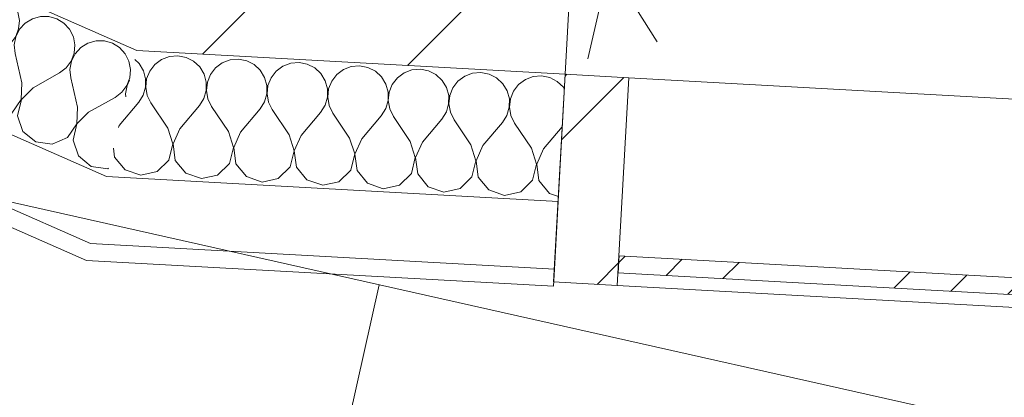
# Model space of a CAD drawing. Header units: millimetres. Extents: x -7213913 to -6930487, y 6129472 to 6353620.
# Tile 50 of 256: x -7196274 to -7195116, y 6157434 to 6157879. Entities that reach past the tile are written whole.
import ezdxf
from ezdxf.enums import TextEntityAlignment as Align

# ---------------------------------------------------------------- set-up
doc = ezdxf.new("R2010")
doc.units = ezdxf.units.MM
doc.header["$MEASUREMENT"] = 0
doc.set_wipeout_variables(frame=1)
doc.linetypes.add('Wipeout_Contour', pattern=[1000, 0, -1000])
for name, color, linetype in [('S - квартира_маркер.АР', 7, 'Continuous'), ('АР-Стены_внешние_.АР', 7, 'Continuous'), ('АР-Стены_Наружные ВИТРАЖ', 7, 'Continuous'), ('АР-Стены_Перегородки_межквартирные_200.АР', 7, 'Continuous'), ('АР-Чертеж-Размеры.АР', 7, 'Continuous')]:
    doc.layers.add(name, color=color, linetype=linetype)
for name, color, linetype, lineweight in [('S - квартира_маркер.АР_Ном._пера__1', 7, 'Continuous', 0), ('АР-Стены_внешние_.АР_Ном._пера__1', 7, 'Continuous', 0), ('АР-Стены_Наружные ВИТРАЖ_Ном._пера__120', 7, 'Continuous', 0), ('АР-Стены_Перегородки_межквартирные_200.АР_Ном._пера__1', 7, 'Continuous', 15), ('АР-Чертеж-Размеры.АР_Ном._пера__1', 7, 'Continuous', 0)]:
    doc.layers.add(name, color=color, linetype=linetype, lineweight=lineweight)
doc.styles.add('РЎР“Р•РќР•Р\xa0Р\x98Р\xa0_РЎРўР\x98Р›Р¬_3', font='GOST_Common.ttf')
doc.styles.add('РЎР“Р•РќР•Р\xa0Р\x98Р\xa0_РЎРўР\x98Р›Р¬_4', font='GOTHICB.TTF')
doc.styles.add('РЎР“Р•РќР•Р\xa0Р\x98Р\xa0_РЎРўР\x98Р›Р¬_5', font='GOTHIC.TTF')
doc.dimstyles.new('СГЕНЕРИР_СТИЛЬ__5', dxfattribs={"dimtxt": 200, "dimasz": 142.5, "dimexe": 0.18, "dimexo": 0.0625, "dimgap": 0, "dimtad": 1, "dimdec": 0, "dimzin": 0, "dimdsep": 46, "dimtxsty": 'РЎР“Р•РќР•Р\xa0Р\x98Р\xa0_РЎРўР\x98Р›Р¬_3', "dimblk": 'ARROWHEAD_6', "dimblk1": 'ARROWHEAD_6', "dimblk2": 'ARROWHEAD_6', "dimcen": 0.09, "dimse1": 1, "dimse2": 1, "dimclrd": 7, "dimclre": 7, "dimclrt": 7, "dimazin": 0, "dimtfac": 1, "dimtdec": 4, "dimtmove": 0, "dimatfit": 3, "dimfxl": 1, "dimtolj": 1, "dimtzin": 0, "dimarcsym": 0})
pattern_1 = [(45, (-6566190.34, 6562677.8), (-176.776695, 176.776695), []), (45, (-6566225.7, 6562713.15), (-176.776695, 176.776695), []), (45, (-6566261.05, 6562748.5), (-176.776695, 176.776695), [])]
pattern_2 = [(45, (-6566190.34, 6562677.8), (-127.279217, 127.279217), [])]

# ---------------------------------------------------------------- blocks, each defined once
blk = doc.blocks.new('labelLabPP_FlatE34FrameRed3d[102]_1', base_point=(-7197104, 6157256.7))
at = {"layer": 'S - квартира_маркер.АР_Ном._пера__1', "color": 7, "linetype": 'Continuous', "lineweight": 0}
for p, q in [((-7197055.6, 6157837.2), (-7194379.9, 6157236.2)), ((-7195851.4, 6157566.7), (-7196263.7, 6155731.2))]:
    blk.add_line(p, q, dxfattribs=at)
at = {"layer": 'S - квартира_маркер.АР_Ном._пера__1', "color": 7, "lineweight": 0}
for tag, height, style, p in [('TS_FLATNUMBER', 560, 'РЎР“Р•РќР•Р\xa0Р\x98Р\xa0_РЎРўР\x98Р›Р¬_4', (-7196021.7, 6157055.5)), ('TS_LIVING_ROOM_AREA', 400, 'РЎР“Р•РќР•Р\xa0Р\x98Р\xa0_РЎРўР\x98Р›Р¬_5', (-7194481.5, 6156941.6)), ('TS_POSTFIXNUMROOMS', 560, 'РЎР“Р•РќР•Р\xa0Р\x98Р\xa0_РЎРўР\x98Р›Р¬_4', (-7196197, 6156274.9)), ('TS_WITHOUTBALK', 400, 'РЎР“Р•РќР•Р\xa0Р\x98Р\xa0_РЎРўР\x98Р›Р¬_5', (-7194620.3, 6156323.6)), ('TS_ALLSQUARE', 400, 'РЎР“Р•РќР•Р\xa0Р\x98Р\xa0_РЎРўР\x98Р›Р¬_5', (-7194760.5, 6155699.2))]:
    blk.add_attdef(tag, text='', height=height, rotation=347.3417, dxfattribs=dict(at, style=style)).set_placement(p, align=Align.MIDDLE_RIGHT)
blk = doc.blocks.new('Навесная Стена_28_1', base_point=(-6566190.3, 6562677.8))
at = {"layer": 'АР-Стены_Наружные ВИТРАЖ_Ном._пера__120', "color": 7, "linetype": 'Continuous', "lineweight": 0, "flags": 128}
for points in [[(-7194671.7, 6157761.5), (-7195557.8, 6157810.5)], [(-7194685.2, 6157516.8), (-7195571.4, 6157565.9)]]:
    blk.add_lwpolyline(points, dxfattribs=at)
at = {"color": 254, "linetype": 'Wipeout_Contour', "lineweight": 0, "ltscale": 37880966.07852598}
blk.add_wipeout([(-7195570.6, 6157580.8), (-7194684.4, 6157531.8), (-7194683.3, 6157551.8), (-7195569.4, 6157600.8)], dxfattribs=at).dxf.layer = 'АР-Стены_Наружные ВИТРАЖ'
at = {"layer": 'АР-Стены_Наружные ВИТРАЖ', "linetype": 'Continuous', "lineweight": 0, "true_color": 0x000000}
h = blk.add_hatch(dxfattribs=at)
h.set_pattern_fill('АЛЮМИНИЙ_0001', color=18, style=0, pattern_type=2)
h.set_pattern_definition(pattern_1)
h.paths.add_polyline_path([(-7195570.6, 6157580.8), (-7194684.4, 6157531.8), (-7194683.3, 6157551.8), (-7195569.4, 6157600.8)])
at = {"layer": 'АР-Стены_Наружные ВИТРАЖ_Ном._пера__120', "color": 7, "linetype": 'Continuous', "lineweight": 0, "flags": 128}
blk.add_lwpolyline([(-7195570.6, 6157580.8), (-7195569.4, 6157600.8), (-7194683.3, 6157551.8), (-7194684.4, 6157531.8)], close=True, dxfattribs=at)
at = {"color": 254, "linetype": 'Wipeout_Contour', "lineweight": 0, "ltscale": 37882732.34991529}
blk.add_wipeout([(-7195571.4, 6157565.9), (-7195557.8, 6157810.5), (-7195632.7, 6157814.6), (-7195646.3, 6157570)], dxfattribs=at).dxf.layer = 'АР-Стены_Наружные ВИТРАЖ'
at = {"layer": 'АР-Стены_Наружные ВИТРАЖ', "linetype": 'Continuous', "lineweight": 0, "true_color": 0x000000}
h = blk.add_hatch(dxfattribs=at)
h.set_pattern_fill('АЛЮМИНИЙ_0001', color=18, style=0, pattern_type=2)
h.set_pattern_definition(pattern_1)
h.paths.add_polyline_path([(-7195571.4, 6157565.9), (-7195557.8, 6157810.5), (-7195632.7, 6157814.6), (-7195646.3, 6157570)])
at = {"layer": 'АР-Стены_Наружные ВИТРАЖ_Ном._пера__120', "color": 7, "linetype": 'Continuous', "lineweight": 0, "flags": 128}
blk.add_lwpolyline([(-7195571.4, 6157565.9), (-7195646.3, 6157570), (-7195632.7, 6157814.6), (-7195557.8, 6157810.5)], close=True, dxfattribs=at)
blk = doc.blocks.new('Стена_124_1', base_point=(-7196113, 6157941.4))
at = {"layer": 'АР-Стены_Перегородки_межквартирные_200.АР', "linetype": 'Continuous', "lineweight": 0, "true_color": 0x000000}
h = blk.add_hatch(dxfattribs=at)
h.set_pattern_fill('БЛОКИ_БЕТОННЫЕ_ЭФФЕКТИВН_78', color=18, style=0, pattern_type=2)
h.set_pattern_definition(pattern_2)
h.paths.add_polyline_path([(-7196136.7, 6157842.5), (-7195632.7, 6157814.6), (-7195621.7, 6158014.3), (-7196089.3, 6158040.2)])
at = {"layer": 'АР-Стены_Перегородки_межквартирные_200.АР_Ном._пера__1', "color": 7, "linetype": 'Continuous', "lineweight": 15, "flags": 128}
for points in [[(-7195621.7, 6158014.3), (-7196089.3, 6158040.2)], [(-7195632.7, 6157814.6), (-7195621.7, 6158014.3)], [(-7196136.7, 6157842.5), (-7195632.7, 6157814.6)]]:
    blk.add_lwpolyline(points, dxfattribs=at)
blk = doc.blocks.new('Стена_125_1', base_point=(-7196564.7, 6158140.2))
at = {"layer": 'АР-Стены_Перегородки_межквартирные_200.АР', "linetype": 'Continuous', "lineweight": 0, "true_color": 0x000000}
h = blk.add_hatch(dxfattribs=at)
h.set_pattern_fill('БЛОКИ_БЕТОННЫЕ_ЭФФЕКТИВН_78', color=18, style=0, pattern_type=2)
h.set_pattern_definition(pattern_2)
h.paths.add_polyline_path([(-7196605, 6158048.7), (-7196136.7, 6157842.5), (-7196089.3, 6158040.2), (-7196524.4, 6158231.8)])
at = {"layer": 'АР-Стены_Перегородки_межквартирные_200.АР_Ном._пера__1', "color": 7, "linetype": 'Continuous', "lineweight": 15, "flags": 128}
for points in [[(-7196524.4, 6158231.8), (-7196605, 6158048.7)], [(-7196089.3, 6158040.2), (-7196524.4, 6158231.8)], [(-7196605, 6158048.7), (-7196136.7, 6157842.5)]]:
    blk.add_lwpolyline(points, dxfattribs=at)
blk = doc.blocks.new('*X659', base_point=(-6566190.3, 6562677.8))
at = {"layer": 'АР-Стены_внешние_.АР_Ном._пера__1', "color": 7, "linetype": 'Continuous', "lineweight": 0}
for p, q in [((-7196607.9, 6158040.3), (-7196608.5, 6158040.9)), ((-7196603.5, 6158031.5), (-7196607.9, 6158040.3)), ((-7196601.7, 6158021.8), (-7196603.5, 6158031.5)), ((-7196602.6, 6158012), (-7196601.7, 6158021.8)), ((-7196594.8, 6158018.7), (-7196601.4, 6158011.5)), ((-7196586.4, 6158023.9), (-7196594.8, 6158018.7)), ((-7196576.9, 6158026.6), (-7196586.4, 6158023.9)), ((-7196567.1, 6158026.6), (-7196576.9, 6158026.6)), ((-7196557.6, 6158023.9), (-7196567.1, 6158026.6)), ((-7196549.2, 6158018.8), (-7196557.6, 6158023.9)), ((-7196542.6, 6158011.5), (-7196549.2, 6158018.8)), ((-7196606.1, 6158002.8), (-7196602.6, 6158012)), ((-7196601.4, 6158011.5), (-7196605.8, 6158002.7)), ((-7196538.2, 6158002.7), (-7196542.6, 6158011.5)), ((-7196619.8, 6157988.9), (-7196612, 6157994.9)), ((-7196612, 6157994.9), (-7196606.1, 6158002.8)), ((-7196605.8, 6158002.7), (-7196607.7, 6157993)), ((-7196536.3, 6157993), (-7196538.2, 6158002.7)), ((-7196521, 6157995.1), (-7196529.4, 6157990)), ((-7196511.6, 6157997.8), (-7196521, 6157995.1)), ((-7196501.7, 6157997.8), (-7196511.6, 6157997.8)), ((-7196492.2, 6157995.2), (-7196501.7, 6157997.8)), ((-7196483.8, 6157990), (-7196492.2, 6157995.2)), ((-7196635.1, 6157980.3), (-7196619.8, 6157988.9)), ((-7196607.7, 6157993), (-7196606.8, 6157983.2)), ((-7196598.7, 6157948.4), (-7196606.8, 6157983.2)), ((-7196540.7, 6157974), (-7196537.2, 6157983.2)), ((-7196536.1, 6157982.7), (-7196540.5, 6157973.9)), ((-7196537.2, 6157983.2), (-7196536.3, 6157993)), ((-7196529.4, 6157990), (-7196536.1, 6157982.7)), ((-7196477.2, 6157982.7), (-7196483.8, 6157990)), ((-7196472.8, 6157973.9), (-7196477.2, 6157982.7)), ((-7196546.6, 6157966.1), (-7196540.7, 6157974)), ((-7196540.5, 6157973.9), (-7196542.3, 6157964.2)), ((-7196470.9, 6157964.2), (-7196472.8, 6157973.9)), ((-7196585.6, 6157942.6), (-7196554.5, 6157960.1)), ((-7196554.5, 6157960.1), (-7196546.6, 6157966.1)), ((-7196542.3, 6157964.2), (-7196541.4, 6157954.4)), ((-7196471.8, 6157954.4), (-7196470.9, 6157964.2)), ((-7196464, 6157961.2), (-7196470.7, 6157953.9)), ((-7196455.7, 6157966.4), (-7196464, 6157961.2)), ((-7196446.2, 6157969.1), (-7196455.7, 6157966.4)), ((-7196436.3, 6157969.1), (-7196446.2, 6157969.1)), ((-7196426.9, 6157966.4), (-7196436.3, 6157969.1)), ((-7196418.5, 6157961.2), (-7196426.9, 6157966.4)), ((-7196411.8, 6157953.9), (-7196418.5, 6157961.2)), ((-7196599.6, 6157928.9), (-7196598.7, 6157948.4)), ((-7196533.3, 6157919.6), (-7196541.4, 6157954.4)), ((-7196475.4, 6157945.2), (-7196471.8, 6157954.4)), ((-7196470.7, 6157953.9), (-7196475.1, 6157945.1)), ((-7196407.4, 6157945.1), (-7196411.8, 6157953.9)), ((-7196585.6, 6157942.6), (-7196599.3, 6157928.8)), ((-7196489.1, 6157931.3), (-7196481.3, 6157937.3)), ((-7196481.3, 6157937.3), (-7196475.4, 6157945.2)), ((-7196475.1, 6157945.1), (-7196476.9, 6157935.4)), ((-7196405.6, 6157935.4), (-7196407.4, 6157945.1)), ((-7196390.3, 6157937.6), (-7196398.7, 6157932.4)), ((-7196380.8, 6157940.3), (-7196390.3, 6157937.6)), ((-7196371, 6157940.3), (-7196380.8, 6157940.3)), ((-7196361.5, 6157937.6), (-7196371, 6157940.3)), ((-7196353.1, 6157932.4), (-7196361.5, 6157937.6)), ((-7196610.7, 6157912.8), (-7196599.6, 6157928.9)), ((-7196599.3, 6157928.8), (-7196603.8, 6157909.7)), ((-7196520.2, 6157913.8), (-7196489.1, 6157931.3)), ((-7196476.9, 6157935.4), (-7196476, 6157925.6)), ((-7196467.9, 6157890.8), (-7196476, 6157925.6)), ((-7196410, 6157916.4), (-7196406.5, 6157925.6)), ((-7196405.3, 6157925.1), (-7196409.7, 6157916.3)), ((-7196406.5, 6157925.6), (-7196405.6, 6157935.4)), ((-7196398.7, 6157932.4), (-7196405.3, 6157925.1)), ((-7196346.4, 6157925.1), (-7196353.1, 6157932.4)), ((-7196342, 6157916.3), (-7196346.4, 6157925.1)), ((-7196662, 6157919.3), (-7196647.9, 6157907.6)), ((-7196628.5, 6157904.9), (-7196610.7, 6157912.8)), ((-7196534.2, 6157900.1), (-7196533.3, 6157919.6)), ((-7196520.2, 6157913.8), (-7196534, 6157900)), ((-7196415.9, 6157908.5), (-7196410, 6157916.4)), ((-7196409.7, 6157916.3), (-7196411.5, 6157906.6)), ((-7196340.2, 6157906.6), (-7196342, 6157916.3)), ((-7196647.9, 6157907.6), (-7196628.5, 6157904.9)), ((-7196603.8, 6157909.7), (-7196597.5, 6157891.3)), ((-7196454.9, 6157885), (-7196423.7, 6157902.6)), ((-7196423.7, 6157902.6), (-7196415.9, 6157908.5)), ((-7196411.5, 6157906.6), (-7196410.7, 6157896.8)), ((-7196341.1, 6157896.8), (-7196340.2, 6157906.6)), ((-7196333.3, 6157903.6), (-7196339.9, 6157896.3)), ((-7196324.9, 6157908.8), (-7196333.3, 6157903.6)), ((-7196315.4, 6157911.5), (-7196324.9, 6157908.8)), ((-7196305.6, 6157911.5), (-7196315.4, 6157911.5)), ((-7196296.1, 6157908.8), (-7196305.6, 6157911.5)), ((-7196287.7, 6157903.6), (-7196296.1, 6157908.8)), ((-7196281.1, 6157896.4), (-7196287.7, 6157903.6)), ((-7196597.5, 6157891.3), (-7196582.5, 6157878.8)), ((-7196545.3, 6157884), (-7196534.2, 6157900.1)), ((-7196534, 6157900), (-7196538.4, 6157881)), ((-7196468.9, 6157871.3), (-7196467.9, 6157890.8)), ((-7196402.6, 6157862), (-7196410.7, 6157896.8)), ((-7196344.6, 6157887.6), (-7196341.1, 6157896.8)), ((-7196339.9, 6157896.3), (-7196344.3, 6157887.5)), ((-7196276.7, 6157887.5), (-7196281.1, 6157896.4)), ((-7196582.5, 6157878.8), (-7196563.1, 6157876.1)), ((-7196563.1, 6157876.1), (-7196545.3, 6157884)), ((-7196538.4, 6157881), (-7196532.1, 6157862.5)), ((-7196454.9, 6157885), (-7196468.6, 6157871.2)), ((-7196358.4, 6157873.8), (-7196350.5, 6157879.7)), ((-7196350.5, 6157879.7), (-7196344.6, 6157887.6)), ((-7196344.3, 6157887.5), (-7196346.2, 6157877.8)), ((-7196274.8, 6157877.9), (-7196276.7, 6157887.5)), ((-7196259.5, 6157880), (-7196267.9, 6157874.8)), ((-7196250.1, 6157882.7), (-7196259.5, 6157880)), ((-7196240.2, 6157882.7), (-7196250.1, 6157882.7)), ((-7196230.7, 6157880), (-7196240.2, 6157882.7)), ((-7196222.4, 6157874.8), (-7196230.7, 6157880)), ((-7196479.9, 6157855.2), (-7196468.9, 6157871.3)), ((-7196468.6, 6157871.2), (-7196473, 6157852.2)), ((-7196389.5, 6157856.3), (-7196358.4, 6157873.8)), ((-7196346.2, 6157877.8), (-7196345.3, 6157868)), ((-7196337.2, 6157833.2), (-7196345.3, 6157868)), ((-7196279.2, 6157858.9), (-7196275.7, 6157868.1)), ((-7196274.6, 6157867.6), (-7196279, 6157858.7)), ((-7196275.7, 6157868.1), (-7196274.8, 6157877.9)), ((-7196267.9, 6157874.8), (-7196274.6, 6157867.6)), ((-7196215.7, 6157867.6), (-7196222.4, 6157874.8)), ((-7196211.3, 6157858.8), (-7196215.7, 6157867.6)), ((-7196532.1, 6157862.5), (-7196517.1, 6157850)), ((-7196497.8, 6157847.3), (-7196479.9, 6157855.2)), ((-7196403.5, 6157842.5), (-7196402.6, 6157862)), ((-7196389.5, 6157856.3), (-7196403.2, 6157842.4)), ((-7196285.1, 6157851), (-7196279.2, 6157858.9)), ((-7196279, 6157858.7), (-7196280.8, 6157849.1)), ((-7196209.5, 6157849.1), (-7196211.3, 6157858.8)), ((-7196517.1, 6157850), (-7196497.8, 6157847.3)), ((-7196473, 6157852.2), (-7196466.8, 6157833.7)), ((-7196324.1, 6157827.5), (-7196293, 6157845)), ((-7196293, 6157845), (-7196285.1, 6157851)), ((-7196280.8, 6157849.1), (-7196279.9, 6157839.2)), ((-7196210.3, 6157839.3), (-7196209.5, 6157849.1)), ((-7196202.6, 6157846), (-7196209.2, 6157838.8)), ((-7196194.2, 6157851.2), (-7196202.6, 6157846)), ((-7196184.7, 6157853.9), (-7196194.2, 6157851.2)), ((-7196174.8, 6157853.9), (-7196184.7, 6157853.9)), ((-7196165.4, 6157851.2), (-7196174.8, 6157853.9)), ((-7196157, 6157846.1), (-7196165.4, 6157851.2)), ((-7196150.3, 6157838.8), (-7196157, 6157846.1)), ((-7196466.8, 6157833.7), (-7196451.7, 6157821.2)), ((-7196414.5, 6157826.4), (-7196403.5, 6157842.5)), ((-7196403.2, 6157842.4), (-7196407.6, 6157823.4)), ((-7196338.1, 6157813.7), (-7196337.2, 6157833.2)), ((-7196271.8, 6157804.5), (-7196279.9, 6157839.2)), ((-7196213.9, 6157830.1), (-7196210.3, 6157839.3)), ((-7196209.2, 6157838.8), (-7196213.6, 6157830)), ((-7196145.9, 6157830), (-7196150.3, 6157838.8)), ((-7196451.7, 6157821.2), (-7196432.4, 6157818.6)), ((-7196432.4, 6157818.6), (-7196414.5, 6157826.4)), ((-7196407.6, 6157823.4), (-7196401.4, 6157804.9)), ((-7196324.1, 6157827.5), (-7196337.9, 6157813.6)), ((-7196227.6, 6157816.2), (-7196219.8, 6157822.2)), ((-7196219.8, 6157822.2), (-7196213.9, 6157830.1)), ((-7196213.6, 6157830), (-7196215.4, 6157820.3)), ((-7196215.4, 6157820.3), (-7196214.5, 6157810.5)), ((-7196144.1, 6157820.3), (-7196145.9, 6157830)), ((-7196145, 6157810.5), (-7196144.1, 6157820.3)), ((-7196349.2, 6157797.6), (-7196338.1, 6157813.7)), ((-7196337.9, 6157813.6), (-7196342.3, 6157794.6)), ((-7196258.7, 6157798.7), (-7196227.6, 6157816.2)), ((-7196206.4, 6157775.7), (-7196214.5, 6157810.5)), ((-7196148.5, 6157801.3), (-7196145, 6157810.5)), ((-7196401.4, 6157804.9), (-7196386.4, 6157792.5)), ((-7196367, 6157789.8), (-7196349.2, 6157797.6)), ((-7196272.8, 6157785), (-7196271.8, 6157804.5)), ((-7196258.7, 6157798.7), (-7196272.5, 6157784.8)), ((-7196154.4, 6157793.4), (-7196148.5, 6157801.3)), ((-7196148.2, 6157801.2), (-7196150.1, 6157791.5)), ((-7196145.1, 6157807.5), (-7196148.2, 6157801.2)), ((-7196386.4, 6157792.5), (-7196367, 6157789.8)), ((-7196342.3, 6157794.6), (-7196336, 6157776.1)), ((-7196193.4, 6157769.9), (-7196162.2, 6157787.4)), ((-7196162.2, 6157787.4), (-7196154.4, 6157793.4)), ((-7196150.1, 6157791.5), (-7196149.7, 6157788)), ((-7196336, 6157776.1), (-7196321, 6157763.7)), ((-7196283.8, 6157768.9), (-7196272.8, 6157785)), ((-7196272.5, 6157784.8), (-7196276.9, 6157765.8)), ((-7196207.4, 6157756.2), (-7196206.4, 6157775.7)), ((-7196321, 6157763.7), (-7196301.7, 6157761)), ((-7196301.7, 6157761), (-7196283.8, 6157768.9)), ((-7196276.9, 6157765.8), (-7196270.7, 6157747.3)), ((-7196193.4, 6157769.9), (-7196207.1, 6157756.1)), ((-7196218.4, 6157740.1), (-7196207.4, 6157756.2)), ((-7196207.1, 6157756.1), (-7196211.5, 6157737)), ((-7196270.7, 6157747.3), (-7196255.6, 6157734.9)), ((-7196236.3, 6157732.2), (-7196218.4, 6157740.1)), ((-7196255.6, 6157734.9), (-7196236.3, 6157732.2)), ((-7196211.5, 6157737), (-7196205.3, 6157718.6)), ((-7196205.3, 6157718.6), (-7196190.2, 6157706.1)), ((-7196190.2, 6157706.1), (-7196170.9, 6157703.4)), ((-7196170.9, 6157703.4), (-7196169.9, 6157703.9))]:
    blk.add_line(p, q, dxfattribs=at)
blk = doc.blocks.new('Стена_313_1', base_point=(-7196605, 6158048.7))
at = {"layer": 'АР-Стены_внешние_.АР_Ном._пера__1', "color": 7, "linetype": 'Continuous', "lineweight": 0}
for p, q in [((-7196665.5, 6157911.4), (-7196172.2, 6157694.2)), ((-7196697.7, 6157838.2), (-7196191.1, 6157615.2))]:
    blk.add_line(p, q, dxfattribs=at)
at = {"layer": 'АР-Стены_внешние_.АР_Ном._пера__1', "color": 7, "linetype": 'Continuous', "lineweight": 0, "flags": 128}
for points in [[(-7196665.5, 6157911.4), (-7196605, 6158048.7)], [(-7196136.7, 6157842.5), (-7196605, 6158048.7)], [(-7196697.7, 6157838.2), (-7196665.5, 6157911.4)], [(-7196705.8, 6157819.9), (-7196697.7, 6157838.2)], [(-7196705.8, 6157819.9), (-7196195.8, 6157595.4)]]:
    blk.add_lwpolyline(points, dxfattribs=at)
at = {"layer": 'АР-Стены_внешние_.АР', "color": 7, "lineweight": 0}
blk.add_blockref('*X659', (-6566190.3, 6562677.8), dxfattribs=at)
blk = doc.blocks.new('*X661', base_point=(-6566190.3, 6562677.8))
at = {"layer": 'АР-Стены_внешние_.АР_Ном._пера__1', "color": 7, "linetype": 'Continuous', "lineweight": 0}
for p, q in [((-7196134.1, 6157827.2), (-7196139.2, 6157831.9)), ((-7196107.5, 6157832), (-7196115.4, 6157826.1)), ((-7196098.2, 6157835.4), (-7196107.5, 6157832)), ((-7196088.4, 6157836.3), (-7196098.2, 6157835.4)), ((-7196078.7, 6157834.4), (-7196088.4, 6157836.3)), ((-7196070, 6157829.9), (-7196078.7, 6157834.4)), ((-7196017.1, 6157832.3), (-7196026.9, 6157831.5)), ((-7196007.4, 6157830.4), (-7196017.1, 6157832.3)), ((-7196128.9, 6157818.7), (-7196134.1, 6157827.2)), ((-7196115.4, 6157826.1), (-7196121.4, 6157818.3)), ((-7196062.7, 6157823.2), (-7196070, 6157829.9)), ((-7196057.6, 6157814.8), (-7196062.7, 6157823.2)), ((-7196044.1, 6157822.2), (-7196050.1, 6157814.4)), ((-7196036.1, 6157828), (-7196044.1, 6157822.2)), ((-7196026.9, 6157831.5), (-7196036.1, 6157828)), ((-7195998.6, 6157826), (-7196007.4, 6157830.4)), ((-7195991.4, 6157819.3), (-7195998.6, 6157826)), ((-7195964.8, 6157824.1), (-7195972.7, 6157818.2)), ((-7195955.6, 6157827.6), (-7195964.8, 6157824.1)), ((-7195945.8, 6157828.4), (-7195955.6, 6157827.6)), ((-7195936.1, 6157826.5), (-7195945.8, 6157828.4)), ((-7195927.3, 6157822), (-7195936.1, 6157826.5)), ((-7195920.1, 6157815.3), (-7195927.3, 6157822)), ((-7195893.5, 6157820.1), (-7195901.4, 6157814.3)), ((-7195884.3, 6157823.6), (-7195893.5, 6157820.1)), ((-7195874.5, 6157824.4), (-7195884.3, 6157823.6)), ((-7195864.8, 6157822.5), (-7195874.5, 6157824.4)), ((-7195856, 6157818.1), (-7195864.8, 6157822.5)), ((-7195803.1, 6157820.5), (-7195813, 6157819.7)), ((-7195793.5, 6157818.6), (-7195803.1, 6157820.5)), ((-7196126.3, 6157809.2), (-7196128.9, 6157818.7)), ((-7196126.4, 6157799.4), (-7196126.3, 6157809.2)), ((-7196125.1, 6157809.2), (-7196126.1, 6157799.4)), ((-7196121.4, 6157818.3), (-7196125.1, 6157809.2)), ((-7196055, 6157805.3), (-7196057.6, 6157814.8)), ((-7196050.1, 6157814.4), (-7196053.7, 6157805.2)), ((-7195986.3, 6157810.8), (-7195991.4, 6157819.3)), ((-7195983.7, 6157801.3), (-7195986.3, 6157810.8)), ((-7195978.8, 6157810.4), (-7195982.4, 6157801.3)), ((-7195972.7, 6157818.2), (-7195978.8, 6157810.4)), ((-7195915, 6157806.9), (-7195920.1, 6157815.3)), ((-7195901.4, 6157814.3), (-7195907.4, 6157806.5)), ((-7195848.8, 6157811.4), (-7195856, 6157818.1)), ((-7195843.7, 6157802.9), (-7195848.8, 6157811.4)), ((-7195830.1, 6157810.3), (-7195836.1, 6157802.5)), ((-7195822.2, 6157816.2), (-7195830.1, 6157810.3)), ((-7195813, 6157819.7), (-7195822.2, 6157816.2)), ((-7195784.7, 6157814.1), (-7195793.5, 6157818.6)), ((-7195777.5, 6157807.4), (-7195784.7, 6157814.1)), ((-7195750.9, 6157812.2), (-7195758.8, 6157806.4)), ((-7195741.6, 6157815.7), (-7195750.9, 6157812.2)), ((-7195731.8, 6157816.5), (-7195741.6, 6157815.7)), ((-7195722.2, 6157814.6), (-7195731.8, 6157816.5)), ((-7195713.4, 6157810.2), (-7195722.2, 6157814.6)), ((-7195706.1, 6157803.5), (-7195713.4, 6157810.2)), ((-7195670.3, 6157811.8), (-7195679.5, 6157808.3)), ((-7195660.5, 6157812.6), (-7195670.3, 6157811.8)), ((-7195650.8, 6157810.7), (-7195660.5, 6157812.6)), ((-7195642, 6157806.2), (-7195650.8, 6157810.7)), ((-7196129.1, 6157789.9), (-7196126.4, 6157799.4)), ((-7196126.1, 6157799.4), (-7196124.4, 6157789.7)), ((-7196055.1, 6157795.4), (-7196055, 6157805.3)), ((-7196053.7, 6157805.2), (-7196054.8, 6157795.4)), ((-7195983.7, 6157791.5), (-7195983.7, 6157801.3)), ((-7195982.4, 6157801.3), (-7195983.4, 6157791.5)), ((-7195912.3, 6157797.4), (-7195915, 6157806.9)), ((-7195912.4, 6157787.5), (-7195912.3, 6157797.4)), ((-7195911.1, 6157797.3), (-7195912.1, 6157787.5)), ((-7195907.4, 6157806.5), (-7195911.1, 6157797.3)), ((-7195841, 6157793.5), (-7195843.7, 6157802.9)), ((-7195836.1, 6157802.5), (-7195839.8, 6157793.4)), ((-7195772.3, 6157799), (-7195777.5, 6157807.4)), ((-7195769.7, 6157789.5), (-7195772.3, 6157799)), ((-7195764.8, 6157798.6), (-7195768.5, 6157789.4)), ((-7195758.8, 6157806.4), (-7195764.8, 6157798.6)), ((-7195701, 6157795.1), (-7195706.1, 6157803.5)), ((-7195687.5, 6157802.4), (-7195693.5, 6157794.6)), ((-7195679.5, 6157808.3), (-7195687.5, 6157802.4)), ((-7195634.8, 6157799.5), (-7195642, 6157806.2)), ((-7195633.7, 6157797.6), (-7195634.8, 6157799.5)), ((-7196134.4, 6157781.6), (-7196129.1, 6157789.9)), ((-7196124.4, 6157789.7), (-7196120.1, 6157780.8)), ((-7196063, 6157777.6), (-7196057.8, 6157786)), ((-7196057.8, 6157786), (-7196055.1, 6157795.4)), ((-7196054.8, 6157795.4), (-7196053.1, 6157785.7)), ((-7196053.1, 6157785.7), (-7196048.8, 6157776.8)), ((-7195986.5, 6157782), (-7195983.7, 6157791.5)), ((-7195983.4, 6157791.5), (-7195981.7, 6157781.8)), ((-7195915.2, 6157778.1), (-7195912.4, 6157787.5)), ((-7195912.1, 6157787.5), (-7195910.4, 6157777.8)), ((-7195841.1, 6157783.6), (-7195841, 6157793.5)), ((-7195839.8, 6157793.4), (-7195840.8, 6157783.6)), ((-7195769.8, 6157779.7), (-7195769.7, 6157789.5)), ((-7195768.5, 6157789.4), (-7195769.5, 6157779.6)), ((-7195698.4, 6157785.6), (-7195701, 6157795.1)), ((-7195698.5, 6157775.7), (-7195698.4, 6157785.6)), ((-7195697.1, 6157785.5), (-7195698.2, 6157775.7)), ((-7195693.5, 6157794.6), (-7195697.1, 6157785.5)), ((-7196157.3, 6157754.2), (-7196134.4, 6157781.6)), ((-7196100.3, 6157751.1), (-7196120.1, 6157780.8)), ((-7196086, 6157750.3), (-7196063, 6157777.6)), ((-7196029, 6157747.1), (-7196048.8, 6157776.8)), ((-7195991.7, 6157773.7), (-7195986.5, 6157782)), ((-7195981.7, 6157781.8), (-7195977.5, 6157772.9)), ((-7195920.4, 6157769.7), (-7195915.2, 6157778.1)), ((-7195910.4, 6157777.8), (-7195906.1, 6157768.9)), ((-7195849.1, 6157765.8), (-7195843.9, 6157774.1)), ((-7195843.9, 6157774.1), (-7195841.1, 6157783.6)), ((-7195840.8, 6157783.6), (-7195839.1, 6157773.9)), ((-7195839.1, 6157773.9), (-7195834.8, 6157765)), ((-7195772.5, 6157770.2), (-7195769.8, 6157779.7)), ((-7195769.5, 6157779.6), (-7195767.8, 6157769.9)), ((-7195701.2, 6157766.2), (-7195698.5, 6157775.7)), ((-7195698.2, 6157775.7), (-7195696.5, 6157766)), ((-7196014.7, 6157746.3), (-7195991.7, 6157773.7)), ((-7195957.6, 6157743.2), (-7195977.5, 6157772.9)), ((-7195943.4, 6157742.4), (-7195920.4, 6157769.7)), ((-7195886.3, 6157739.2), (-7195906.1, 6157768.9)), ((-7195872.1, 6157738.4), (-7195849.1, 6157765.8)), ((-7195815, 6157735.3), (-7195834.8, 6157765)), ((-7195777.8, 6157761.8), (-7195772.5, 6157770.2)), ((-7195767.8, 6157769.9), (-7195763.5, 6157761.1)), ((-7195706.4, 6157757.9), (-7195701.2, 6157766.2)), ((-7195696.5, 6157766), (-7195692.2, 6157757.1)), ((-7196157.3, 6157754.2), (-7196158.4, 6157752)), ((-7196094.3, 6157732.5), (-7196100.3, 6157751.1)), ((-7195800.7, 6157734.5), (-7195777.8, 6157761.8)), ((-7195743.7, 6157731.3), (-7195763.5, 6157761.1)), ((-7195729.4, 6157730.6), (-7195706.4, 6157757.9)), ((-7195672.4, 6157727.4), (-7195692.2, 6157757.1)), ((-7195658.1, 6157726.6), (-7195636.2, 6157752.7)), ((-7196086, 6157750.3), (-7196094, 6157732.5)), ((-7196023, 6157728.5), (-7196029, 6157747.1)), ((-7196014.7, 6157746.3), (-7196022.7, 6157728.5)), ((-7195951.7, 6157724.6), (-7195957.6, 6157743.2)), ((-7195943.4, 6157742.4), (-7195951.4, 6157724.6)), ((-7195880.3, 6157720.7), (-7195886.3, 6157739.2)), ((-7196164.2, 6157727.7), (-7196162.8, 6157717.1)), ((-7196099, 6157713.5), (-7196094.3, 6157732.5)), ((-7196094, 6157732.5), (-7196091.5, 6157713.1)), ((-7196027.7, 6157709.6), (-7196023, 6157728.5)), ((-7196022.7, 6157728.5), (-7196020.1, 6157709.2)), ((-7195872.1, 6157738.4), (-7195880.1, 6157720.6)), ((-7195809, 6157716.7), (-7195815, 6157735.3)), ((-7195800.7, 6157734.5), (-7195808.7, 6157716.7)), ((-7195737.7, 6157712.8), (-7195743.7, 6157731.3)), ((-7195729.4, 6157730.6), (-7195737.4, 6157712.7)), ((-7195666.4, 6157708.8), (-7195672.4, 6157727.4)), ((-7196162.8, 6157717.1), (-7196150.4, 6157702)), ((-7195956.3, 6157705.7), (-7195951.7, 6157724.6)), ((-7195951.4, 6157724.6), (-7195948.8, 6157705.2)), ((-7195885, 6157701.7), (-7195880.3, 6157720.7)), ((-7195880.1, 6157720.6), (-7195877.5, 6157701.3)), ((-7195813.7, 6157697.8), (-7195809, 6157716.7)), ((-7195808.7, 6157716.7), (-7195806.2, 6157697.3)), ((-7195658.1, 6157726.6), (-7195666.1, 6157708.8)), ((-7196112.9, 6157699.9), (-7196099, 6157713.5)), ((-7196091.5, 6157713.1), (-7196079.1, 6157698)), ((-7196041.6, 6157695.9), (-7196027.7, 6157709.6)), ((-7196020.1, 6157709.2), (-7196007.8, 6157694.1)), ((-7195970.3, 6157692), (-7195956.3, 6157705.7)), ((-7195948.8, 6157705.2), (-7195936.5, 6157690.1)), ((-7195742.4, 6157693.8), (-7195737.7, 6157712.8)), ((-7195737.4, 6157712.7), (-7195734.9, 6157693.4)), ((-7195671.1, 6157689.9), (-7195666.4, 6157708.8)), ((-7195666.1, 6157708.8), (-7195663.5, 6157689.5)), ((-7196150.4, 6157702), (-7196132, 6157695.6)), ((-7196132, 6157695.6), (-7196112.9, 6157699.9)), ((-7196079.1, 6157698), (-7196060.7, 6157691.7)), ((-7196060.7, 6157691.7), (-7196041.6, 6157695.9)), ((-7196007.8, 6157694.1), (-7195989.3, 6157687.7)), ((-7195899, 6157688), (-7195885, 6157701.7)), ((-7195877.5, 6157701.3), (-7195865.1, 6157686.2)), ((-7195827.6, 6157684.1), (-7195813.7, 6157697.8)), ((-7195806.2, 6157697.3), (-7195793.8, 6157682.2)), ((-7195756.3, 6157680.2), (-7195742.4, 6157693.8)), ((-7195734.9, 6157693.4), (-7195722.5, 6157678.3)), ((-7195989.3, 6157687.7), (-7195970.3, 6157692)), ((-7195936.5, 6157690.1), (-7195918, 6157683.8)), ((-7195918, 6157683.8), (-7195899, 6157688)), ((-7195865.1, 6157686.2), (-7195846.7, 6157679.8)), ((-7195846.7, 6157679.8), (-7195827.6, 6157684.1)), ((-7195793.8, 6157682.2), (-7195775.4, 6157675.9)), ((-7195685, 6157676.2), (-7195671.1, 6157689.9)), ((-7195663.5, 6157689.5), (-7195651.2, 6157674.3)), ((-7195775.4, 6157675.9), (-7195756.3, 6157680.2)), ((-7195722.5, 6157678.3), (-7195704.1, 6157671.9)), ((-7195704.1, 6157671.9), (-7195685, 6157676.2)), ((-7195651.2, 6157674.3), (-7195640.7, 6157670.7))]:
    blk.add_line(p, q, dxfattribs=at)
blk = doc.blocks.new('Стена_314_1', base_point=(-7196136.7, 6157842.5))
at = {"layer": 'АР-Стены_внешние_.АР_Ном._пера__1', "color": 7, "linetype": 'Continuous', "lineweight": 0}
for p, q in [((-7196172.2, 6157694.2), (-7195641, 6157664.9)), ((-7196191.1, 6157615.2), (-7195645.4, 6157585))]:
    blk.add_line(p, q, dxfattribs=at)
at = {"layer": 'АР-Стены_внешние_.АР_Ном._пера__1', "color": 7, "linetype": 'Continuous', "lineweight": 0, "flags": 128}
for points in [[(-7195632.7, 6157814.6), (-7196136.7, 6157842.5)], [(-7195641, 6157664.9), (-7195632.7, 6157814.6)], [(-7195645.4, 6157585), (-7195641, 6157664.9)], [(-7196195.8, 6157595.4), (-7195646.5, 6157565)], [(-7195646.5, 6157565), (-7195645.4, 6157585)]]:
    blk.add_lwpolyline(points, dxfattribs=at)
at = {"layer": 'АР-Стены_внешние_.АР', "color": 7, "lineweight": 0}
blk.add_blockref('*X661', (-6566190.3, 6562677.8), dxfattribs=at)
blk = doc.blocks.new('*D955', base_point=(-6566190.3, 6562677.8))
at = {"layer": 'АР-Чертеж-Размеры.АР_Ном._пера__1', "color": 7, "linetype": 'Continuous', "lineweight": 0, "transparency": 16777216}
for p, q in [((-7196568.6, 6158211), (-7196506.9, 6158485.4)), ((-7196448.2, 6158404.9), (-7196627.4, 6158291.4)), ((-7196647.5, 6158372.8), (-7196537.8, 6158348.2)), ((-7196537.8, 6158348.2), (-7195562.1, 6158129)), ((-7195592.9, 6157991.8), (-7195531.3, 6158266.3)), ((-7195651.7, 6158072.3), (-7195472.5, 6158185.8)), ((-7195562.1, 6158129), (-7195452.4, 6158104.4))]:
    blk.add_line(p, q, dxfattribs=at)
at = {"layer": 'АР-Чертеж-Размеры.АР_Ном._пера__1', "color": 7, "lineweight": 0, "transparency": 16777216, "insert": (-7196331.7, 6158342.9), "char_height": 200, "attachment_point": 7, "rotation": 347.3417, "style": 'РЎР“Р•РќР•Р\xa0Р\x98Р\xa0_РЎРўР\x98Р›Р¬_3'}
blk.add_mtext('\\A1;{\\pql;\\fGOST Common|b0|i0|c204|p0;\\W1.000000;1\xa0000}', dxfattribs=at)
blk = doc.blocks.new('ARROWHEAD_6')
at = {"color": 0, "linetype": 'Continuous', "lineweight": 0}
for p, q in [((-0.5, -0.5), (0.5, 0.5)), ((0, 0), (-1, 0))]:
    blk.add_line(p, q, dxfattribs=at)
blk = doc.blocks.new('*D1085', base_point=(-6566190.3, 6562677.8))
at = {"layer": 'АР-Чертеж-Размеры.АР_Ном._пера__1', "color": 7, "linetype": 'Continuous', "lineweight": 0, "transparency": 16777216}
for p, q in [((-7194723.6, 6161760.7), (-7194699, 6161870.4)), ((-7194666.9, 6161671), (-7194780.4, 6161850.3)), ((-7194586.4, 6161729.8), (-7194860.9, 6161791.5)), ((-7195581.2, 6157942.4), (-7194723.6, 6161760.7)), ((-7195638, 6158032), (-7195524.5, 6157852.7)), ((-7195444, 6157911.5), (-7195718.4, 6157973.2)), ((-7195605.9, 6157832.6), (-7195581.2, 6157942.4))]:
    blk.add_line(p, q, dxfattribs=at)
at = {"layer": 'АР-Чертеж-Размеры.АР_Ном._пера__1', "color": 7, "lineweight": 0, "transparency": 16777216, "insert": (-7195256.7, 6159569.8), "char_height": 200, "attachment_point": 7, "rotation": 77.3417, "style": 'РЎР“Р•РќР•Р\xa0Р\x98Р\xa0_РЎРўР\x98Р›Р¬_3'}
blk.add_mtext('\\A1;{\\pql;\\fGOST Common|b0|i0|c204|p0;\\W1.000000;3\xa0913}', dxfattribs=at)

msp = doc.modelspace()

# ---------------------------------------------------------------- block references
at = {"layer": 'S - квартира_маркер.АР', "color": 104, "linetype": 'Continuous', "lineweight": 15, "true_color": 0x029e21}
msp.add_blockref('labelLabPP_FlatE34FrameRed3d[102]_1', (-7197104, 6157256.7), dxfattribs=at)
at = {"layer": 'АР-Стены_внешние_.АР', "color": 7, "lineweight": 0}
msp.add_blockref('Стена_313_1', (-7196605, 6158048.7), dxfattribs=at)
at = {"layer": 'АР-Стены_Перегородки_межквартирные_200.АР', "color": 7, "lineweight": 0}
msp.add_blockref('Стена_125_1', (-7196564.7, 6158140.2), dxfattribs=at)

# ---------------------------------------------------------------- dimensions: what is measured, and where the dimension line sits
at = {"layer": 'АР-Чертеж-Размеры.АР', "color": 7, "linetype": 'Continuous', "lineweight": 0}
dim = msp.add_linear_dim(base=(-7194723.6, 6161760.7), p1=(-7195993.2, 6158034.9), p2=(-7195135.6, 6161853.2), angle=77.3417, dimstyle='СГЕНЕРИР_СТИЛЬ__5', dxfattribs=at)
dim.commit()
dim.dimension.update_dxf_attribs({"geometry": '*D1085', "text_midpoint": (-7195279.1, 6159926.4), "dimtype": 160, "text_rotation": 77.3417})

# ---------------------------------------------------------------- next in the draw order: block references
at = {"layer": 'АР-Стены_Наружные ВИТРАЖ', "linetype": 'Continuous', "lineweight": 0}
msp.add_blockref('Навесная Стена_28_1', (-6566190.3, 6562677.8), dxfattribs=at)

# ---------------------------------------------------------------- next in the draw order: block references
at = {"layer": 'АР-Стены_внешние_.АР', "color": 7, "lineweight": 0}
msp.add_blockref('Стена_314_1', (-7196136.7, 6157842.5), dxfattribs=at)
at = {"layer": 'АР-Стены_Перегородки_межквартирные_200.АР', "color": 7, "lineweight": 0}
msp.add_blockref('Стена_124_1', (-7196113, 6157941.4), dxfattribs=at)

# ---------------------------------------------------------------- next in the draw order: dimensions: what is measured, and where the dimension line sits
at = {"layer": 'АР-Чертеж-Размеры.АР', "color": 7, "linetype": 'Continuous', "lineweight": 0}
dim = msp.add_linear_dim(base=(-7195562.1, 6158129), p1=(-7196711.2, 6157576), p2=(-7195735.5, 6157356.9), angle=347.3417, dimstyle='СГЕНЕРИР_СТИЛЬ__5', dxfattribs=at)
dim.commit()
dim.dimension.update_dxf_attribs({"geometry": '*D955', "text_midpoint": (-7195975, 6158365.3), "dimtype": 160, "text_rotation": 347.3417})

doc.saveas('drawing.dxf')
